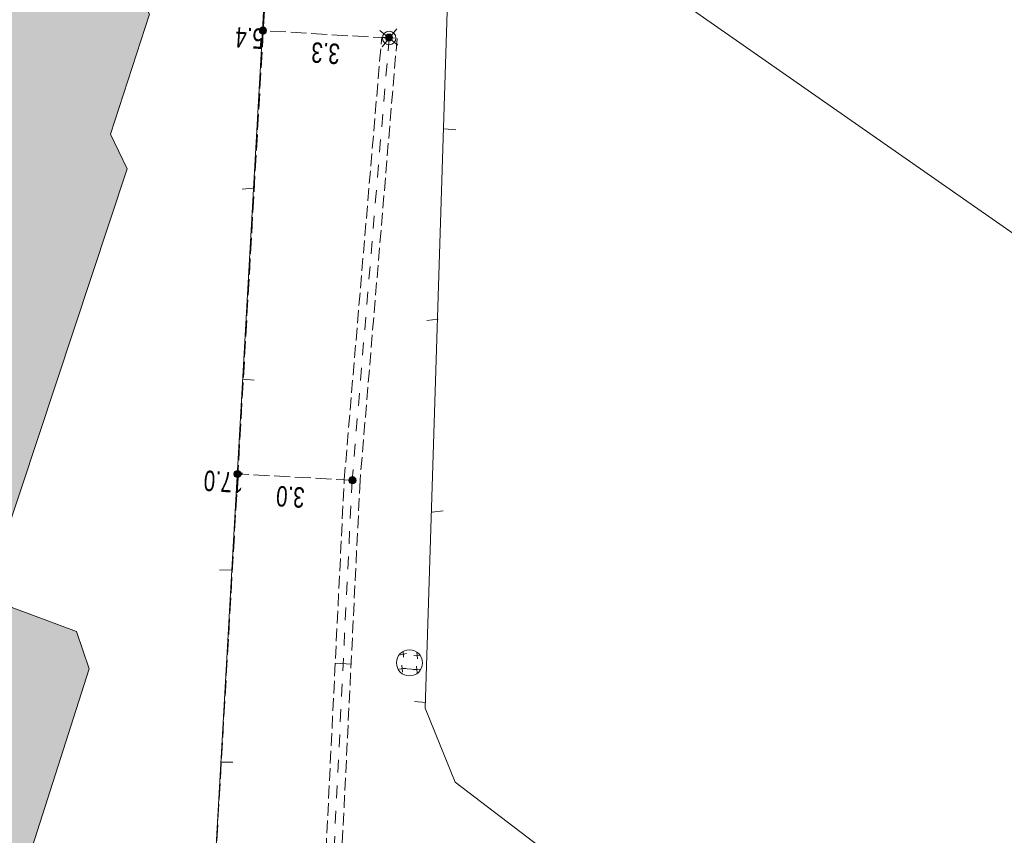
# Model space of a CAD drawing. Header units: metres. Extents: x -740 to 758, y -633 to 854.
# Tile 199 of 256: x -437 to -411, y 249 to 270. Entities that reach past the tile are written whole.
import ezdxf

# ---------------------------------------------------------------- set-up
doc = ezdxf.new("R2010")
doc.units = ezdxf.units.M
doc.header["$MEASUREMENT"] = 0
for name, pattern in [('333_125', [0.4576, 0.3328, -0.1248]), ('333_333', [0.6656, 0.3328, -0.3328]), ('416_125', [0.5408, 0.416, -0.1248])]:
    doc.linetypes.add(name, pattern=pattern)
for name, color, linetype in [('Grundkarte.LOVION', 7, 'Continuous'), ('Strom.LOVION', 7, 'Continuous'), ('StromBemass.LOVION', 7, 'Continuous')]:
    doc.layers.add(name, color=color, linetype=linetype)
doc.styles.add('ERSTELLTER_STIL_1', font='arial.ttf')

msp = doc.modelspace()

# ---------------------------------------------------------------- hatches: boundary and pattern name
at = {"layer": 'Grundkarte.LOVION', "linetype": 'Continuous', "lineweight": 18}
msp.add_hatch(color=254, dxfattribs=at).paths.add_polyline_path([(-434.287, 266.321), (-434.73, 267.224), (-433.708, 270.368), (-434.279, 271.376), (-474.338, 284.484), (-475.735, 283.963), (-477.274, 279.142), (-476.782, 278.038), (-477.345, 276.239), (-476.768, 275.172), (-475.22, 274.762), (-478.179, 265.724), (-477.734, 264.497), (-472.411, 262.653), (-471.874, 262.912), (-471.273, 264.626), (-452.797, 258.541), (-452.886, 258.237), (-451.578, 257.862), (-453.066, 253.431), (-452.705, 252.757), (-450.809, 252.115), (-450.427, 251.532), (-445.569, 249.908), (-446.326, 247.676), (-445.755, 246.668), (-438.884, 244.414), (-438.002, 244.766), (-435.285, 253.248), (-435.617, 254.221), (-438.009, 255.11)])
at = {"layer": 'StromBemass.LOVION', "linetype": 'Continuous', "lineweight": 13}
for points in [[(-430.666, 269.877), (-430.659, 269.886), (-430.653, 269.897), (-430.649, 269.908), (-430.646, 269.919), (-430.645, 269.931), (-430.645, 269.943), (-430.646, 269.954), (-430.649, 269.966), (-430.653, 269.977), (-430.659, 269.987), (-430.666, 269.997), (-430.674, 270.005), (-430.683, 270.013), (-430.694, 270.019), (-430.704, 270.024), (-430.716, 270.028), (-430.727, 270.03), (-430.739, 270.031), (-430.751, 270.03), (-430.762, 270.028), (-430.774, 270.024), (-430.784, 270.019), (-430.794, 270.013), (-430.803, 270.005), (-430.812, 269.996), (-430.818, 269.987), (-430.824, 269.976), (-430.828, 269.965), (-430.831, 269.954), (-430.833, 269.942), (-430.833, 269.93), (-430.831, 269.918), (-430.828, 269.907), (-430.824, 269.896), (-430.818, 269.886), (-430.811, 269.876), (-430.803, 269.867), (-430.794, 269.86), (-430.784, 269.854), (-430.773, 269.849), (-430.762, 269.845), (-430.75, 269.843), (-430.738, 269.842), (-430.727, 269.843), (-430.715, 269.845), (-430.704, 269.849), (-430.693, 269.854), (-430.683, 269.86), (-430.674, 269.868)], [(-427.372, 269.693), (-427.365, 269.703), (-427.359, 269.713), (-427.355, 269.724), (-427.352, 269.735), (-427.351, 269.747), (-427.351, 269.759), (-427.352, 269.771), (-427.355, 269.782), (-427.36, 269.793), (-427.365, 269.803), (-427.372, 269.813), (-427.38, 269.821), (-427.389, 269.829), (-427.399, 269.835), (-427.41, 269.84), (-427.421, 269.844), (-427.433, 269.846), (-427.445, 269.847), (-427.456, 269.846), (-427.468, 269.843), (-427.479, 269.84), (-427.49, 269.835), (-427.5, 269.828), (-427.509, 269.821), (-427.517, 269.812), (-427.524, 269.803), (-427.529, 269.792), (-427.534, 269.781), (-427.536, 269.77), (-427.538, 269.758), (-427.538, 269.747), (-427.536, 269.735), (-427.533, 269.723), (-427.529, 269.713), (-427.523, 269.702), (-427.516, 269.693), (-427.508, 269.684), (-427.499, 269.677), (-427.489, 269.67), (-427.479, 269.665), (-427.467, 269.662), (-427.456, 269.66), (-427.444, 269.659), (-427.432, 269.66), (-427.421, 269.662), (-427.41, 269.666), (-427.399, 269.671), (-427.389, 269.677), (-427.38, 269.685)], [(-431.335, 258.282), (-431.328, 258.291), (-431.322, 258.301), (-431.318, 258.312), (-431.315, 258.324), (-431.314, 258.335), (-431.314, 258.347), (-431.315, 258.358), (-431.318, 258.37), (-431.323, 258.38), (-431.328, 258.391), (-431.335, 258.4), (-431.343, 258.409), (-431.352, 258.416), (-431.362, 258.422), (-431.373, 258.427), (-431.384, 258.431), (-431.395, 258.433), (-431.407, 258.433), (-431.419, 258.433), (-431.43, 258.43), (-431.441, 258.427), (-431.452, 258.422), (-431.461, 258.416), (-431.47, 258.408), (-431.478, 258.4), (-431.485, 258.39), (-431.491, 258.38), (-431.495, 258.369), (-431.498, 258.358), (-431.499, 258.346), (-431.499, 258.335), (-431.498, 258.323), (-431.495, 258.312), (-431.49, 258.301), (-431.485, 258.291), (-431.478, 258.281), (-431.47, 258.273), (-431.461, 258.265), (-431.451, 258.259), (-431.441, 258.254), (-431.429, 258.251), (-431.418, 258.248), (-431.406, 258.248), (-431.395, 258.249), (-431.383, 258.251), (-431.372, 258.254), (-431.362, 258.259), (-431.352, 258.266), (-431.343, 258.273)], [(-428.327, 258.118), (-428.32, 258.127), (-428.314, 258.137), (-428.31, 258.148), (-428.307, 258.16), (-428.306, 258.171), (-428.306, 258.183), (-428.307, 258.195), (-428.31, 258.206), (-428.315, 258.217), (-428.32, 258.227), (-428.327, 258.237), (-428.335, 258.245), (-428.344, 258.253), (-428.354, 258.259), (-428.365, 258.264), (-428.376, 258.268), (-428.388, 258.27), (-428.399, 258.271), (-428.411, 258.27), (-428.423, 258.267), (-428.434, 258.264), (-428.444, 258.259), (-428.454, 258.252), (-428.463, 258.245), (-428.471, 258.236), (-428.478, 258.227), (-428.484, 258.217), (-428.488, 258.206), (-428.491, 258.194), (-428.492, 258.183), (-428.492, 258.171), (-428.491, 258.159), (-428.488, 258.148), (-428.484, 258.137), (-428.478, 258.127), (-428.471, 258.117), (-428.463, 258.109), (-428.454, 258.101), (-428.444, 258.095), (-428.433, 258.09), (-428.422, 258.086), (-428.41, 258.084), (-428.399, 258.083), (-428.387, 258.084), (-428.376, 258.086), (-428.364, 258.09), (-428.354, 258.095), (-428.344, 258.101), (-428.335, 258.109)]]:
    msp.add_hatch(color=7, dxfattribs=at).paths.add_polyline_path(points)

# ---------------------------------------------------------------- linework, layer by layer
at = {"layer": 'Grundkarte.LOVION', "color": 253, "linetype": 'Continuous', "lineweight": 18}
for points in [[(-399.407, 235.446), (-398.398, 253.84), (-399.618, 253.928), (-399.487, 256.512), (-422.992, 272.923), (-430.569, 273.335), (-430.433, 275.269), (-430.181, 279.639), (-428.697, 305.881), (-397.395, 288.016), (-377.75, 279.356), (-369.023, 276.544), (-366.364, 275.652), (-369.023, 276.544), (-377.75, 279.356), (-397.395, 288.016), (-428.697, 305.881), (-428.722, 306.441), (-430.386, 307.431), (-431.488, 308.121), (-433.665, 309.534), (-434.837, 310.335), (-425.484, 309.595), (-394.652, 302.885)], [(-438.295, 276.776), (-430.433, 275.269), (-430.569, 273.335), (-430.768, 269.621), (-432.975, 230.834), (-462.241, 257.795)], [(-435.198, 191.899), (-432.975, 230.834), (-430.768, 269.621), (-430.569, 273.335), (-422.992, 272.923), (-399.487, 256.512), (-399.618, 253.928), (-398.398, 253.84), (-399.407, 235.446)]]:
    msp.add_lwpolyline(points, dxfattribs=at)
at = {"layer": 'Grundkarte.LOVION', "color": 8, "linetype": 'Continuous', "lineweight": 18}
for points in [[(-399.407, 235.446), (-398.398, 253.84), (-399.618, 253.928), (-399.487, 256.512), (-422.992, 272.923), (-430.569, 273.335), (-430.433, 275.269), (-430.181, 279.639), (-428.697, 305.881), (-397.395, 288.016), (-377.75, 279.356), (-369.023, 276.544), (-369.507, 271.827)], [(-474.338, 284.484), (-434.279, 271.376), (-433.708, 270.368), (-434.73, 267.224), (-434.287, 266.321), (-438.009, 255.11), (-435.617, 254.221), (-435.285, 253.248), (-438.002, 244.766)], [(-438.295, 276.776), (-430.433, 275.269), (-430.569, 273.335), (-430.768, 269.621), (-432.975, 230.834), (-462.241, 257.795)], [(-432.975, 230.834), (-430.768, 269.621), (-430.433, 275.269)], [(-435.198, 191.899), (-432.975, 230.834), (-430.768, 269.621), (-430.569, 273.335), (-422.992, 272.923), (-399.487, 256.512), (-399.618, 253.928), (-398.398, 253.84), (-399.407, 235.446)], [(-425.865, 272.376), (-426.495, 252.216), (-425.715, 250.283), (-402.049, 232.233)], [(-425.697, 267.338), (-425.996, 267.368)], [(-431.28, 265.788), (-430.987, 265.816)], [(-426.452, 262.358), (-426.159, 262.387)], [(-430.969, 260.793), (-431.267, 260.823)], [(-426.024, 257.376), (-426.317, 257.347)], [(-431.872, 255.828), (-431.547, 255.831)], [(-426.778, 252.396), (-426.48, 252.366)], [(-431.529, 250.808), (-431.854, 250.806)]]:
    msp.add_lwpolyline(points, dxfattribs=at)
at = {"layer": 'Strom.LOVION', "color": 9, "linetype": 'Continuous', "lineweight": 18}
for points in [[(-427.681, 269.937), (-427.215, 269.554)], [(-427.624, 269.514), (-427.241, 269.98)]]:
    msp.add_lwpolyline(points, dxfattribs=at)
at = {"layer": 'Strom.LOVION', "color": 7, "linetype": '333_125', "lineweight": 13}
msp.add_lwpolyline([(-427.232, 269.73), (-428.2, 258.168), (-428.787, 246.185), (-429.378, 234.393), (-429.764, 234.414), (-429.202, 246.203), (-428.615, 258.186), (-427.634, 269.765)], close=True, dxfattribs=at)
at = {"layer": 'Strom.LOVION', "color": 9, "linetype": '333_333', "lineweight": 18}
msp.add_lwpolyline([(-427.44, 269.739), (-428.408, 258.177), (-428.994, 246.194), (-429.572, 234.418)], dxfattribs=at)
at = {"layer": 'Strom.LOVION', "color": 250, "linetype": 'Continuous', "lineweight": 18}
for points in [[(-427.149, 253.615), (-426.989, 253.646)], [(-427.07, 253.712), (-427.068, 253.549)], [(-426.712, 253.688), (-426.695, 253.512)], [(-426.792, 253.591), (-426.616, 253.608)], [(-427.186, 253.242), (-427.011, 253.26)], [(-427.107, 253.339), (-427.09, 253.163)], [(-426.8, 253.221), (-426.624, 253.238)], [(-426.721, 253.317), (-426.703, 253.142)]]:
    msp.add_lwpolyline(points, dxfattribs=at)
at = {"layer": 'Strom.LOVION', "color": 7, "linetype": 'Continuous', "lineweight": 13}
for points in [[(-428.841, 253.391), (-428.425, 253.372)], [(-427.098, 253.251), (-426.712, 253.23)]]:
    msp.add_lwpolyline(points, dxfattribs=at)
at = {"layer": 'Strom.LOVION', "color": 9, "linetype": 'Continuous', "lineweight": 18}
msp.add_circle((-427.439, 269.742), 0.177, dxfattribs=at)
at = {"layer": 'Strom.LOVION', "color": 7, "linetype": 'Continuous', "lineweight": 13}
msp.add_circle((-426.908, 253.402), 0.341, dxfattribs=at)
at = {"layer": 'StromBemass.LOVION', "color": 7, "linetype": '416_125', "lineweight": 13}
for points in [[(-430.423, 275.314), (-431.394, 258.343), (-432.085, 246.365), (-432.751, 234.581), (-433.398, 223.212), (-433.424, 222.722), (-433.463, 222.216), (-434.114, 210.743), (-434.201, 209.361), (-429.802, 209.111), (-421.434, 208.614)], [(-427.44, 269.739), (-430.725, 269.935)], [(-428.408, 258.177), (-431.394, 258.343)]]:
    msp.add_lwpolyline(points, dxfattribs=at)
at = {"layer": 'StromBemass.LOVION', "color": 7, "linetype": 'Continuous', "lineweight": 13}
for centre, radius in [((-430.739, 269.936), 0.0943), ((-427.444, 269.753), 0.0937), ((-431.407, 258.341), 0.0928), ((-428.399, 258.177), 0.0936)]:
    msp.add_circle(centre, radius, dxfattribs=at)

# ---------------------------------------------------------------- texts
at = {"layer": 'StromBemass.LOVION', "color": 7, "linetype": 'Continuous', "lineweight": 13, "char_height": 0.53355, "attachment_point": 7, "style": 'ERSTELLTER_STIL_1'}
for s, insert, rotation in [('{\\A1;\\W0.71557x;5.4}', (-430.704, 269.991), 176.2467), ('{\\A1;\\W0.71557x;3.3}', (-428.714, 269.594), 176.2467), ('{\\A1;\\W0.71558x;17.0}', (-431.231, 258.377), 176.2467), ('{\\A1;\\W0.71558x;3.0}', (-429.634, 257.993), 176.2464)]:
    msp.add_mtext(s, dxfattribs=dict(at, insert=insert, rotation=rotation))

doc.saveas('drawing.dxf')
